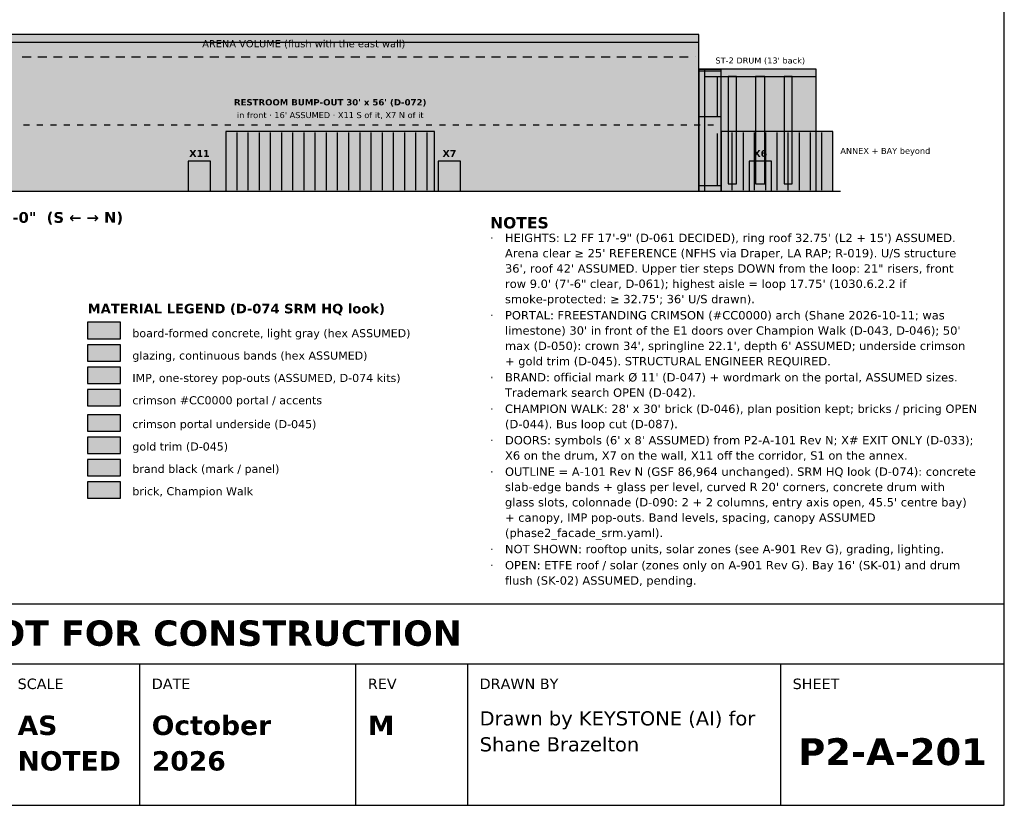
# Model space of a CAD drawing. Header units: inches. Extents: x 0.5 to 16.5, y 0.5 to 10.5.
# Tile 16 of 24: x 9.9 to 16.5, y 0.5 to 5.8. Entities that reach past the tile are written whole.
import ezdxf
from ezdxf.enums import TextEntityAlignment as Align

# ---------------------------------------------------------------- set-up
doc = ezdxf.new("R2010")
doc.units = ezdxf.units.IN
doc.header["$MEASUREMENT"] = 0
for name, color, linetype in [('A-ANNO-TEXT', 7, 'Continuous'), ('A-ELEV-DOOR', 7, 'Continuous'), ('A-ELEV-FACD', 7, 'Continuous'), ('A-ELEV-FILL', 7, 'Continuous'), ('A-ELEV-HIDN', 7, 'Continuous'), ('A-ELEV-IDEN', 7, 'Continuous'), ('A-ELEV-OTLN', 7, 'Continuous'), ('G-ANNO-TTLB', 7, 'Continuous')]:
    doc.layers.add(name, color=color, linetype=linetype)
doc.styles.add('KS-BOLD', font='DejaVuSans-Bold.ttf')
doc.styles.add('KS-REG', font='DejaVuSans.ttf')

msp = doc.modelspace()

# ---------------------------------------------------------------- hatches: boundary and pattern name
at = {"layer": 'A-ELEV-DOOR', "true_color": 0x5a5a5a}
for points in [[(11.025, 4.62), (11.175, 4.62), (11.175, 4.82), (11.025, 4.82)], [(12.7023, 4.62), (12.8523, 4.62), (12.8523, 4.82), (12.7023, 4.82)], [(14.7875, 4.62), (14.9375, 4.62), (14.9375, 4.82), (14.7875, 4.82)]]:
    msp.add_hatch(color=7, dxfattribs=at).paths.add_polyline_path(points)
at = {"layer": 'A-ELEV-FACD', "true_color": 0xb5b2ab}
msp.add_hatch(color=7, dxfattribs=at).paths.add_polyline_path([(14.4875, 5.3887), (15.2375, 5.3887), (15.2375, 5.4388), (14.4875, 5.4388)])
at = {"layer": 'A-ELEV-FACD', "true_color": 0x4f6a7d}
for points in [[(14.6479, 4.67), (14.7021, 4.67), (14.7021, 5.3887), (14.6479, 5.3887)], [(14.8313, 4.67), (14.8938, 4.67), (14.8938, 5.3887), (14.8313, 5.3887)], [(15.0229, 4.67), (15.0771, 4.67), (15.0771, 5.3887), (15.0229, 5.3887)], [(10.35, 3.48), (10.57, 3.48), (10.57, 3.59), (10.35, 3.59)]]:
    msp.add_hatch(color=7, dxfattribs=at).paths.add_polyline_path(points)
at = {"layer": 'A-ELEV-FACD', "true_color": 0xc9c6be}
msp.add_hatch(color=7, dxfattribs=at).paths.add_polyline_path([(10.35, 3.63), (10.57, 3.63), (10.57, 3.74), (10.35, 3.74)])
at = {"layer": 'A-ELEV-FACD', "true_color": 0xb0b0b0}
msp.add_hatch(color=7, dxfattribs=at).paths.add_polyline_path([(10.35, 3.33), (10.57, 3.33), (10.57, 3.44), (10.35, 3.44)])
at = {"layer": 'A-ELEV-FACD', "true_color": 0xcc0000}
msp.add_hatch(color=7, dxfattribs=at).paths.add_polyline_path([(10.35, 3.18), (10.57, 3.18), (10.57, 3.29), (10.35, 3.29)])
at = {"layer": 'A-ELEV-FILL', "true_color": 0xcdcdcd}
msp.add_hatch(color=7, dxfattribs=at).paths.add_polyline_path([(9.15, 4.62), (14.45, 4.62), (14.45, 5.67), (9.15, 5.67)])
at = {"layer": 'A-ELEV-FILL', "true_color": 0xc9c6be}
for points in [[(9.15, 4.62), (14.45, 4.62), (14.45, 5.67), (9.15, 5.67)], [(14.45, 4.62), (14.6, 4.62), (14.6, 5.4388), (14.45, 5.4388)], [(14.4875, 4.62), (15.2375, 4.62), (15.2375, 5.4388), (14.4875, 5.4388)], [(14.7654, 4.62), (14.8625, 4.62), (14.8625, 5.4388), (14.7654, 5.4388)], [(14.8625, 4.62), (14.9596, 4.62), (14.9596, 5.4388), (14.8625, 5.4388)]]:
    msp.add_hatch(color=7, dxfattribs=at).paths.add_polyline_path(points)
at = {"layer": 'A-ELEV-FILL', "true_color": 0xb1aea7}
msp.add_hatch(color=7, dxfattribs=at).paths.add_polyline_path([(9.15, 5.62), (14.45, 5.62), (14.45, 5.67), (9.15, 5.67)])
at = {"layer": 'A-ELEV-FILL', "true_color": 0xe4e4e4}
for points in [[(14.45, 4.62), (14.6, 4.62), (14.6, 5.4388), (14.45, 5.4388)], [(14.4875, 4.62), (15.2375, 4.62), (15.2375, 5.4388), (14.4875, 5.4388)], [(11.2773, 4.62), (12.6773, 4.62), (12.6773, 5.02), (11.2773, 5.02)], [(14.6, 4.62), (15.35, 4.62), (15.35, 5.02), (14.6, 5.02)], [(14.6, 4.62), (15.35, 4.62), (15.35, 5.02), (14.6, 5.02)]]:
    msp.add_hatch(color=7, dxfattribs=at).paths.add_polyline_path(points)
at = {"layer": 'A-ELEV-FILL', "true_color": 0xa6a49d}
for points in [[(14.4875, 4.62), (14.5003, 4.62), (14.5003, 5.4388), (14.4875, 5.4388)], [(15.2247, 4.62), (15.2375, 4.62), (15.2375, 5.4388), (15.2247, 5.4388)]]:
    msp.add_hatch(color=7, dxfattribs=at).paths.add_polyline_path(points)
at = {"layer": 'A-ELEV-FILL', "true_color": 0xb0aea7}
for points in [[(14.5003, 4.62), (14.5377, 4.62), (14.5377, 5.4388), (14.5003, 5.4388)], [(15.1873, 4.62), (15.2247, 4.62), (15.2247, 5.4388), (15.1873, 5.4388)]]:
    msp.add_hatch(color=7, dxfattribs=at).paths.add_polyline_path(points)
at = {"layer": 'A-ELEV-FILL', "true_color": 0xb9b7af}
for points in [[(14.5377, 4.62), (14.5973, 4.62), (14.5973, 5.4388), (14.5377, 5.4388)], [(15.1277, 4.62), (15.1873, 4.62), (15.1873, 5.4388), (15.1277, 5.4388)]]:
    msp.add_hatch(color=7, dxfattribs=at).paths.add_polyline_path(points)
at = {"layer": 'A-ELEV-FILL', "true_color": 0xc1beb6}
for points in [[(14.5973, 4.62), (14.675, 4.62), (14.675, 5.4388), (14.5973, 5.4388)], [(15.05, 4.62), (15.1277, 4.62), (15.1277, 5.4388), (15.05, 5.4388)]]:
    msp.add_hatch(color=7, dxfattribs=at).paths.add_polyline_path(points)
at = {"layer": 'A-ELEV-FILL', "true_color": 0xc6c3bb}
for points in [[(14.675, 4.62), (14.7654, 4.62), (14.7654, 5.4388), (14.675, 5.4388)], [(14.9596, 4.62), (15.05, 4.62), (15.05, 5.4388), (14.9596, 5.4388)]]:
    msp.add_hatch(color=7, dxfattribs=at).paths.add_polyline_path(points)
at = {"layer": 'A-ELEV-FILL', "true_color": 0x4f6a7d}
for points in [[(14.45, 5.12), (14.6, 5.12), (14.6, 5.3887), (14.45, 5.3887)], [(14.45, 4.6575), (14.6, 4.6575), (14.6, 5.0075), (14.45, 5.0075)]]:
    msp.add_hatch(color=7, dxfattribs=at).paths.add_polyline_path(points)
at = {"layer": 'A-ELEV-FILL', "true_color": 0xb0b0b0}
for points in [[(11.2773, 4.62), (12.6773, 4.62), (12.6773, 5.02), (11.2773, 5.02)], [(14.6, 4.62), (15.35, 4.62), (15.35, 5.02), (14.6, 5.02)], [(14.6, 4.62), (15.35, 4.62), (15.35, 5.02), (14.6, 5.02)]]:
    msp.add_hatch(color=7, dxfattribs=at).paths.add_polyline_path(points)
at = {"layer": 'A-ELEV-FILL', "true_color": 0x9e1b32}
msp.add_hatch(color=7, dxfattribs=at).paths.add_polyline_path([(10.35, 3.01), (10.57, 3.01), (10.57, 3.12), (10.35, 3.12)])
at = {"layer": 'A-ELEV-FILL', "true_color": 0xc9a227}
msp.add_hatch(color=7, dxfattribs=at).paths.add_polyline_path([(10.35, 2.86), (10.57, 2.86), (10.57, 2.97), (10.35, 2.97)])
at = {"layer": 'A-ELEV-FILL', "true_color": 0x1a1a1a}
msp.add_hatch(color=7, dxfattribs=at).paths.add_polyline_path([(10.35, 2.71), (10.57, 2.71), (10.57, 2.82), (10.35, 2.82)])
at = {"layer": 'A-ELEV-FILL', "true_color": 0xb5654a}
msp.add_hatch(color=7, dxfattribs=at).paths.add_polyline_path([(10.35, 2.56), (10.57, 2.56), (10.57, 2.67), (10.35, 2.67)])

# ---------------------------------------------------------------- linework, layer by layer
at = {"layer": 'A-ELEV-DOOR'}
for points in [[(11.025, 4.62), (11.175, 4.62), (11.175, 4.82), (11.025, 4.82)], [(12.7023, 4.62), (12.8523, 4.62), (12.8523, 4.82), (12.7023, 4.82)], [(14.7875, 4.62), (14.9375, 4.62), (14.9375, 4.82), (14.7875, 4.82)]]:
    msp.add_lwpolyline(points, close=True, dxfattribs=at)
at = {"layer": 'A-ELEV-FACD'}
for p, q in [((9.15, 5.62), (14.45, 5.62)), ((14.45, 5.4388), (14.6, 5.4388)), ((14.45, 5.4263), (14.6, 5.4263)), ((14.575, 5.12), (14.575, 5.3887)), ((14.45, 5.12), (14.6, 5.12)), ((11.3523, 4.6275), (11.3523, 5.0125)), ((11.4273, 4.6275), (11.4273, 5.0125)), ((11.5023, 4.6275), (11.5023, 5.0125)), ((11.5773, 4.6275), (11.5773, 5.0125)), ((11.6523, 4.6275), (11.6523, 5.0125)), ((11.7273, 4.6275), (11.7273, 5.0125)), ((11.8023, 4.6275), (11.8023, 5.0125)), ((11.8773, 4.6275), (11.8773, 5.0125)), ((11.9523, 4.6275), (11.9523, 5.0125)), ((12.0273, 4.6275), (12.0273, 5.0125)), ((12.1023, 4.6275), (12.1023, 5.0125)), ((12.1773, 4.6275), (12.1773, 5.0125)), ((12.2523, 4.6275), (12.2523, 5.0125)), ((12.3273, 4.6275), (12.3273, 5.0125)), ((12.4023, 4.6275), (12.4023, 5.0125)), ((12.4773, 4.6275), (12.4773, 5.0125)), ((12.5523, 4.6275), (12.5523, 5.0125)), ((12.6273, 4.6275), (12.6273, 5.0125)), ((14.575, 4.6575), (14.575, 5.0075)), ((14.675, 4.6275), (14.675, 5.0125)), ((14.675, 4.6275), (14.675, 5.0125)), ((14.75, 4.6275), (14.75, 5.0125)), ((14.75, 4.6275), (14.75, 5.0125)), ((14.825, 4.6275), (14.825, 5.0125)), ((14.825, 4.6275), (14.825, 5.0125)), ((14.9, 4.6275), (14.9, 5.0125)), ((14.9, 4.6275), (14.9, 5.0125)), ((14.975, 4.6275), (14.975, 5.0125)), ((14.975, 4.6275), (14.975, 5.0125)), ((15.05, 4.6275), (15.05, 5.0125)), ((15.05, 4.6275), (15.05, 5.0125)), ((15.125, 4.6275), (15.125, 5.0125)), ((15.125, 4.6275), (15.125, 5.0125)), ((15.2, 4.6275), (15.2, 5.0125)), ((15.2, 4.6275), (15.2, 5.0125)), ((15.275, 4.6275), (15.275, 5.0125)), ((15.275, 4.6275), (15.275, 5.0125)), ((14.45, 4.6575), (14.6, 4.6575))]:
    msp.add_line(p, q, dxfattribs=at)
for points in [[(14.4875, 5.3887), (15.2375, 5.3887), (15.2375, 5.4388), (14.4875, 5.4388)], [(14.6479, 4.67), (14.7021, 4.67), (14.7021, 5.3887), (14.6479, 5.3887)], [(14.8313, 4.67), (14.8938, 4.67), (14.8938, 5.3887), (14.8313, 5.3887)], [(15.0229, 4.67), (15.0771, 4.67), (15.0771, 5.3887), (15.0229, 5.3887)], [(10.35, 3.63), (10.57, 3.63), (10.57, 3.74), (10.35, 3.74)], [(10.35, 3.48), (10.57, 3.48), (10.57, 3.59), (10.35, 3.59)], [(10.35, 3.33), (10.57, 3.33), (10.57, 3.44), (10.35, 3.44)], [(10.35, 3.18), (10.57, 3.18), (10.57, 3.29), (10.35, 3.29)]]:
    msp.add_lwpolyline(points, close=True, dxfattribs=at)
at = {"layer": 'A-ELEV-FILL'}
for points in [[(10.35, 3.01), (10.57, 3.01), (10.57, 3.12), (10.35, 3.12)], [(10.35, 2.86), (10.57, 2.86), (10.57, 2.97), (10.35, 2.97)], [(10.35, 2.71), (10.57, 2.71), (10.57, 2.82), (10.35, 2.82)], [(10.35, 2.56), (10.57, 2.56), (10.57, 2.67), (10.35, 2.67)]]:
    msp.add_lwpolyline(points, close=True, dxfattribs=at)
at = {"layer": 'A-ELEV-HIDN'}
for p, q in [((9.91, 5.52), (9.97, 5.52)), ((10.015, 5.52), (10.075, 5.52)), ((10.12, 5.52), (10.18, 5.52)), ((10.225, 5.52), (10.285, 5.52)), ((10.33, 5.52), (10.39, 5.52)), ((10.435, 5.52), (10.495, 5.52)), ((10.54, 5.52), (10.6, 5.52)), ((10.645, 5.52), (10.705, 5.52)), ((10.75, 5.52), (10.81, 5.52)), ((10.855, 5.52), (10.915, 5.52)), ((10.96, 5.52), (11.02, 5.52)), ((11.065, 5.52), (11.125, 5.52)), ((11.17, 5.52), (11.23, 5.52)), ((11.275, 5.52), (11.335, 5.52)), ((11.38, 5.52), (11.44, 5.52)), ((11.485, 5.52), (11.545, 5.52)), ((11.59, 5.52), (11.65, 5.52)), ((11.695, 5.52), (11.755, 5.52)), ((11.8, 5.52), (11.86, 5.52)), ((11.905, 5.52), (11.965, 5.52)), ((12.01, 5.52), (12.07, 5.52)), ((12.115, 5.52), (12.175, 5.52)), ((12.22, 5.52), (12.28, 5.52)), ((12.325, 5.52), (12.385, 5.52)), ((12.43, 5.52), (12.49, 5.52)), ((12.535, 5.52), (12.595, 5.52)), ((12.64, 5.52), (12.7, 5.52)), ((12.745, 5.52), (12.805, 5.52)), ((12.85, 5.52), (12.91, 5.52)), ((12.955, 5.52), (13.015, 5.52)), ((13.06, 5.52), (13.12, 5.52)), ((13.165, 5.52), (13.225, 5.52)), ((13.27, 5.52), (13.33, 5.52)), ((13.375, 5.52), (13.435, 5.52)), ((13.48, 5.52), (13.54, 5.52)), ((13.585, 5.52), (13.645, 5.52)), ((13.69, 5.52), (13.75, 5.52)), ((13.795, 5.52), (13.855, 5.52)), ((13.9, 5.52), (13.96, 5.52)), ((14.005, 5.52), (14.065, 5.52)), ((14.11, 5.52), (14.17, 5.52)), ((14.215, 5.52), (14.275, 5.52)), ((14.32, 5.52), (14.38, 5.52)), ((14.425, 5.52), (14.425, 5.52)), ((9.92, 5.0637), (9.96, 5.0637)), ((10.01, 5.0637), (10.05, 5.0637)), ((10.1, 5.0637), (10.14, 5.0637)), ((10.19, 5.0637), (10.23, 5.0637)), ((10.28, 5.0637), (10.32, 5.0637)), ((10.37, 5.0637), (10.41, 5.0637)), ((10.46, 5.0637), (10.5, 5.0637)), ((10.55, 5.0637), (10.59, 5.0637)), ((10.64, 5.0637), (10.68, 5.0637)), ((10.73, 5.0637), (10.77, 5.0637)), ((10.82, 5.0637), (10.86, 5.0637)), ((10.91, 5.0637), (10.95, 5.0637)), ((11, 5.0637), (11.04, 5.0637)), ((11.09, 5.0637), (11.13, 5.0637)), ((11.18, 5.0637), (11.22, 5.0637)), ((11.27, 5.0637), (11.31, 5.0637)), ((11.36, 5.0637), (11.4, 5.0637)), ((11.45, 5.0637), (11.49, 5.0637)), ((11.54, 5.0637), (11.58, 5.0637)), ((11.63, 5.0637), (11.67, 5.0637)), ((11.72, 5.0637), (11.76, 5.0637)), ((11.81, 5.0637), (11.85, 5.0637)), ((11.9, 5.0637), (11.94, 5.0637)), ((11.99, 5.0637), (12.03, 5.0637)), ((12.08, 5.0637), (12.12, 5.0637)), ((12.17, 5.0637), (12.21, 5.0637)), ((12.26, 5.0637), (12.3, 5.0637)), ((12.35, 5.0637), (12.39, 5.0637)), ((12.44, 5.0637), (12.48, 5.0637)), ((12.53, 5.0637), (12.57, 5.0637)), ((12.62, 5.0637), (12.66, 5.0637)), ((12.71, 5.0637), (12.75, 5.0637)), ((12.8, 5.0637), (12.84, 5.0637)), ((12.89, 5.0637), (12.93, 5.0637)), ((12.98, 5.0637), (13.02, 5.0637)), ((13.07, 5.0637), (13.11, 5.0637)), ((13.16, 5.0637), (13.2, 5.0637)), ((13.25, 5.0637), (13.29, 5.0637)), ((13.34, 5.0637), (13.38, 5.0637)), ((13.43, 5.0637), (13.47, 5.0637)), ((13.52, 5.0637), (13.56, 5.0637)), ((13.61, 5.0637), (13.65, 5.0637)), ((13.7, 5.0637), (13.74, 5.0637)), ((13.79, 5.0637), (13.83, 5.0637)), ((13.88, 5.0637), (13.92, 5.0637)), ((13.97, 5.0637), (14.01, 5.0637)), ((14.06, 5.0637), (14.1, 5.0637)), ((14.15, 5.0637), (14.19, 5.0637)), ((14.24, 5.0637), (14.28, 5.0637)), ((14.33, 5.0637), (14.37, 5.0637)), ((14.42, 5.0637), (14.46, 5.0637)), ((14.51, 5.0637), (14.55, 5.0637)), ((14.6, 5.0637), (14.6, 5.0637))]:
    msp.add_line(p, q, dxfattribs=at)
at = {"layer": 'A-ELEV-OTLN'}
msp.add_line((8.25, 4.62), (15.4, 4.62), dxfattribs=at)
for points in [[(9.15, 4.62), (14.45, 4.62), (14.45, 5.67), (9.15, 5.67)], [(14.45, 4.62), (14.6, 4.62), (14.6, 5.4388), (14.45, 5.4388)], [(14.4875, 4.62), (15.2375, 4.62), (15.2375, 5.4388), (14.4875, 5.4388)], [(11.2773, 4.62), (12.6773, 4.62), (12.6773, 5.02), (11.2773, 5.02)], [(14.6, 4.62), (15.35, 4.62), (15.35, 5.02), (14.6, 5.02)], [(14.6, 4.62), (15.35, 4.62), (15.35, 5.02), (14.6, 5.02)]]:
    msp.add_lwpolyline(points, close=True, dxfattribs=at)
at = {"layer": 'G-ANNO-TTLB'}
for p, q in [((0.5, 1.45), (16.5, 1.45)), ((10.7, 0.5), (10.7, 1.45)), ((12.15, 0.5), (12.15, 1.45)), ((12.9, 0.5), (12.9, 1.45)), ((15, 0.5), (15, 1.45))]:
    msp.add_line(p, q, dxfattribs=at)
for points in [[(0.5, 0.5), (16.5, 0.5), (16.5, 10.5), (0.5, 10.5)], [(0.5, 1.45), (16.5, 1.45), (16.5, 1.85), (0.5, 1.85)]]:
    msp.add_lwpolyline(points, close=True, dxfattribs=at)

# ---------------------------------------------------------------- texts
at = {"layer": 'A-ANNO-TEXT'}
for s, height, style, p in [('NOTES', 0.076, 'KS-BOLD', (13.05, 4.37)), ('·', 0.056, 'KS-REG', (13.05, 4.2785)), ('HEIGHTS: L2 FF 17\'-9" (D-061 DECIDED), ring roof 32.75\' (L2 + 15\') ASSUMED.', 0.056, 'KS-REG', (13.15, 4.2785)), ("Arena clear ≥ 25' REFERENCE (NFHS via Draper, LA RAP; R-019). U/S structure", 0.056, 'KS-REG', (13.15, 4.1759)), ('36\', roof 42\' ASSUMED. Upper tier steps DOWN from the loop: 21" risers, front', 0.056, 'KS-REG', (13.15, 4.0732)), ('row 9.0\' (7\'-6" clear, D-061); highest aisle = loop 17.75\' (1030.6.2.2 if', 0.056, 'KS-REG', (13.15, 3.9705)), ("smoke-protected: ≥ 32.75'; 36' U/S drawn).", 0.056, 'KS-REG', (13.15, 3.8679)), ('MATERIAL LEGEND (D-074 SRM HQ look)', 0.064, 'KS-BOLD', (10.35, 3.8)), ('·', 0.056, 'KS-REG', (13.05, 3.7595)), ('PORTAL: FREESTANDING CRIMSON (#CC0000) arch (Shane 2026-10-11; was', 0.056, 'KS-REG', (13.15, 3.7595)), ('board-formed concrete, light gray (hex ASSUMED)', 0.054, 'KS-REG', (10.65, 3.64)), ("limestone) 30' in front of the E1 doors over Champion Walk (D-043, D-046); 50'", 0.056, 'KS-REG', (13.15, 3.6569)), ("max (D-050): crown 34', springline 22.1', depth 6' ASSUMED; underside crimson", 0.056, 'KS-REG', (13.15, 3.5542)), ('glazing, continuous bands (hex ASSUMED)', 0.054, 'KS-REG', (10.65, 3.49)), ('+ gold trim (D-045). STRUCTURAL ENGINEER REQUIRED.', 0.056, 'KS-REG', (13.15, 3.4515)), ('IMP, one-storey pop-outs (ASSUMED, D-074 kits)', 0.054, 'KS-REG', (10.65, 3.34)), ('·', 0.056, 'KS-REG', (13.05, 3.3432)), ("BRAND: official mark Ø 11' (D-047) + wordmark on the portal, ASSUMED sizes.", 0.056, 'KS-REG', (13.15, 3.3432)), ('Trademark search OPEN (D-042).', 0.056, 'KS-REG', (13.15, 3.2405)), ('crimson #CC0000 portal / accents', 0.054, 'KS-REG', (10.65, 3.19)), ("CHAMPION WALK: 28' x 30' brick (D-046), plan position kept; bricks / pricing OPEN", 0.056, 'KS-REG', (13.15, 3.1322)), ('·', 0.056, 'KS-REG', (13.05, 3.1322)), ('crimson portal underside (D-045)', 0.054, 'KS-REG', (10.65, 3.03)), ('(D-044). Bus loop cut (D-087).', 0.056, 'KS-REG', (13.15, 3.0295)), ("DOORS: symbols (6' x 8' ASSUMED) from P2-A-101 Rev N; X# EXIT ONLY (D-033);", 0.056, 'KS-REG', (13.15, 2.9212)), ('gold trim (D-045)', 0.054, 'KS-REG', (10.65, 2.88)), ('·', 0.056, 'KS-REG', (13.05, 2.9212)), ('X6 on the drum, X7 on the wall, X11 off the corridor, S1 on the annex.', 0.056, 'KS-REG', (13.15, 2.8185)), ('brand black (mark / panel)', 0.054, 'KS-REG', (10.65, 2.73)), ('·', 0.056, 'KS-REG', (13.05, 2.7102)), ('OUTLINE = A-101 Rev N (GSF 86,964 unchanged). SRM HQ look (D-074): concrete', 0.056, 'KS-REG', (13.15, 2.7102)), ("slab-edge bands + glass per level, curved R 20' corners, concrete drum with", 0.056, 'KS-REG', (13.15, 2.6075)), ('brick, Champion Walk', 0.054, 'KS-REG', (10.65, 2.58)), ("glass slots, colonnade (D-090: 2 + 2 columns, entry axis open, 45.5' centre bay)", 0.056, 'KS-REG', (13.15, 2.5049)), ('+ canopy, IMP pop-outs. Band levels, spacing, canopy ASSUMED', 0.056, 'KS-REG', (13.15, 2.4022)), ('(phase2_facade_srm.yaml).', 0.056, 'KS-REG', (13.15, 2.2995)), ('NOT SHOWN: rooftop units, solar zones (see A-901 Rev G), grading, lighting.', 0.056, 'KS-REG', (13.15, 2.1912)), ('·', 0.056, 'KS-REG', (13.05, 2.1912)), ('·', 0.056, 'KS-REG', (13.05, 2.0829)), ("OPEN: ETFE roof / solar (zones only on A-901 Rev G). Bay 16' (SK-01) and drum", 0.056, 'KS-REG', (13.15, 2.0829)), ('flush (SK-02) ASSUMED, pending.', 0.056, 'KS-REG', (13.15, 1.9802))]:
    msp.add_text(s, height=height, dxfattribs=dict(at, style=style)).set_placement(p)
at = {"layer": 'A-ELEV-IDEN'}
for s, height, style, p in [('ARENA VOLUME (flush with the east wall)', 0.048, 'KS-REG', (11.8, 5.585)), ("ST-2 DRUM (13' back)", 0.04, 'KS-REG', (14.8625, 5.4763)), ("RESTROOM BUMP-OUT 30' x 56' (D-072)", 0.042, 'KS-BOLD', (11.9773, 5.195)), ("in front · 16' ASSUMED · X11 S of it, X7 N of it", 0.04, 'KS-REG', (11.9773, 5.11)), ('X11', 0.046, 'KS-BOLD', (11.1, 4.85)), ('X7', 0.046, 'KS-BOLD', (12.7773, 4.85)), ('X6', 0.046, 'KS-BOLD', (14.8625, 4.85))]:
    msp.add_text(s, height=height, dxfattribs=dict(at, style=style)).set_placement(p, align=Align.CENTER)
for s, height, style, p in [('ANNEX + BAY beyond', 0.04, 'KS-REG', (15.4, 4.87)), ('EAST ELEVATION — 1" = 40\'-0"  (S ← → N)', 0.072, 'KS-BOLD', (8.3, 4.4075))]:
    msp.add_text(s, height=height, dxfattribs=dict(at, style=style)).set_placement(p)
at = {"layer": 'G-ANNO-TTLB', "style": 'KS-BOLD'}
for s, height, p in [('PRELIMINARY — CONCEPTUAL DESIGN — NOT FOR CONSTRUCTION', 0.17, (8.5, 1.57)), ('P2-A-201', 0.18, (15.75, 0.77))]:
    msp.add_text(s, height=height, dxfattribs=at).set_placement(p, align=Align.CENTER)
at = {"layer": 'G-ANNO-TTLB'}
for s, height, style, p in [('SCALE', 0.07, 'KS-REG', (9.88, 1.28)), ('DATE', 0.07, 'KS-REG', (10.78, 1.28)), ('REV', 0.07, 'KS-REG', (12.23, 1.28)), ('DRAWN BY', 0.07, 'KS-REG', (12.98, 1.28)), ('SHEET', 0.07, 'KS-REG', (15.08, 1.28)), ('Drawn by KEYSTONE (AI) for', 0.095, 'KS-REG', (12.98, 1.0358)), ('AS', 0.13, 'KS-BOLD', (9.88, 0.9717)), ('October', 0.13, 'KS-BOLD', (10.78, 0.9717)), ('M', 0.13, 'KS-BOLD', (12.23, 0.9717)), ('Shane Brazelton', 0.095, 'KS-REG', (12.98, 0.8617)), ('NOTED', 0.13, 'KS-BOLD', (9.88, 0.7333)), ('2026', 0.13, 'KS-BOLD', (10.78, 0.7333))]:
    msp.add_text(s, height=height, dxfattribs=dict(at, style=style)).set_placement(p)

doc.saveas('drawing.dxf')
